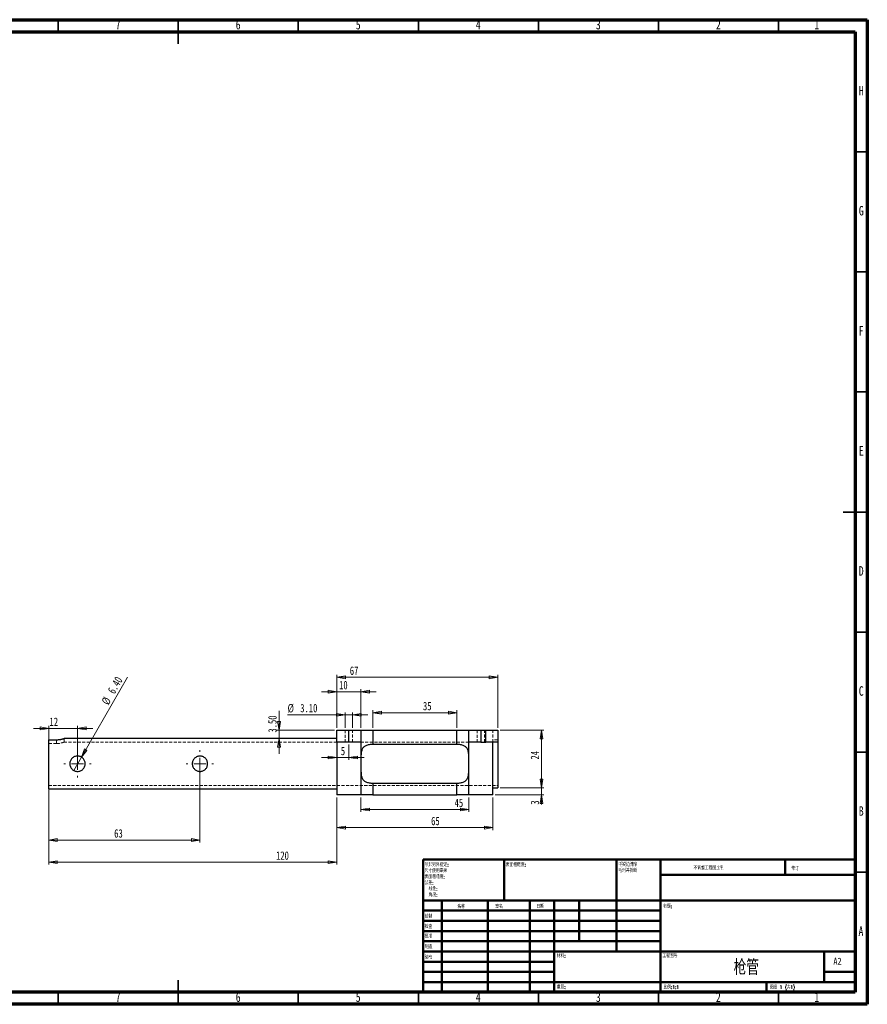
# Model space of a CAD drawing. Header units: millimetres. Extents: x 15 to 589, y 5 to 415.
# Tile 2 of 2: x 236 to 589, y 5 to 415. Entities that reach past the tile are written whole.
import ezdxf

# ---------------------------------------------------------------- set-up
doc = ezdxf.new("R2010")
doc.units = ezdxf.units.MM
doc.linetypes.add('HIDDEN', pattern=[1.905, 1.27, -0.635])
doc.styles.add('SLDTEXTSTYLE0', font='TXT', dxfattribs={"width": 0.75})
doc.styles.add('SLDTEXTSTYLE1', font='TXT', dxfattribs={"width": 0.75, "bigfont": 'bigfont'})
doc.styles.add('SLDTEXTSTYLE2', font='TXT', dxfattribs={"width": 0.694444, "bigfont": 'bigfont'})
doc.dimstyles.new('SLDDIMSTYLE0', dxfattribs={"dimtxt": 3.5, "dimasz": 3.556, "dimexe": 0, "dimexo": 0.0625, "dimgap": 0.875, "dimtad": 1, "dimrnd": 1e-09, "dimzin": 12, "dimdsep": 46, "dimtxsty": 'SLDTEXTSTYLE0', "dimblk1": 'CLOSED', "dimblk2": 'CLOSED', "dimsah": 1, "dimcen": 0.09, "dimadec": 0, "dimazin": 3, "dimtfac": 1, "dimtofl": 0, "dimtmove": 0, "dimatfit": 3, "dimldrblk": 'CLOSED', "dimfxl": 1, "dimfrac": 2, "dimtolj": 1, "dimtzin": 12, "dimarcsym": 0})
doc.dimstyles.new('SLDDIMSTYLE1', dxfattribs={"dimtxt": 3.5, "dimasz": 3.556, "dimexe": 0, "dimexo": 0.0625, "dimgap": 0.875, "dimtad": 1, "dimrnd": 1e-09, "dimzin": 12, "dimdsep": 46, "dimtxsty": 'SLDTEXTSTYLE0', "dimblk1": 'CLOSED', "dimblk2": 'CLOSED', "dimsah": 1, "dimcen": 0.09, "dimadec": 0, "dimazin": 3, "dimtfac": 1, "dimtmove": 0, "dimatfit": 0, "dimldrblk": 'CLOSED', "dimfxl": 1, "dimfrac": 2, "dimtolj": 1, "dimtzin": 12, "dimarcsym": 0})
doc.dimstyles.new('SLDDIMSTYLE3', dxfattribs={"dimtxt": 3.5, "dimasz": 3.556, "dimexe": 0, "dimexo": 0.0625, "dimgap": 0.875, "dimtad": 1, "dimrnd": 1e-09, "dimzin": 4, "dimdsep": 46, "dimtxsty": 'SLDTEXTSTYLE0', "dimblk1": 'CLOSED', "dimblk2": 'CLOSED', "dimsah": 1, "dimcen": 0.09, "dimadec": 0, "dimazin": 1, "dimtfac": 1, "dimtmove": 0, "dimatfit": 0, "dimldrblk": 'CLOSED', "dimfxl": 1, "dimfrac": 2, "dimtolj": 1, "dimtzin": 12, "dimarcsym": 0})
doc.dimstyles.new('SLDDIMSTYLE9', dxfattribs={"dimtxt": 3.5, "dimasz": 3.556, "dimexe": 0, "dimexo": 0.0625, "dimgap": 0.875, "dimtad": 1, "dimrnd": 1e-09, "dimzin": 4, "dimdsep": 46, "dimtxsty": 'SLDTEXTSTYLE0', "dimblk1": 'NONE', "dimblk2": 'CLOSED', "dimsah": 1, "dimcen": 0, "dimadec": 0, "dimazin": 1, "dimtfac": 1, "dimtmove": 0, "dimatfit": 3, "dimldrblk": 'NONE', "dimfxl": 1, "dimfrac": 2, "dimtolj": 1, "dimtzin": 12, "dimarcsym": 0})

# ---------------------------------------------------------------- blocks, each defined once
blk = doc.blocks.new('SW_NOTE_0')
at = {"color": 0, "linetype": 'Continuous', "lineweight": 0, "char_height": 1.5, "attachment_point": 1, "style": 'SLDTEXTSTYLE1'}
for s, insert in [('\\M+18F9C\\M+194F1另\\M+18A4F\\M+18E77\\M+192E8:', (0, 1.93)), ('\\M+18EDA\\M+190A1\\M+18E67\\M+19770\\M+19F7C\\M+195C4', (0, -0.57)), ('\\M+1955C\\M+196CA\\M+19165糙\\M+19378:', (0, -3.07)), ('\\M+18CF6\\M+18DB7:', (0, -5.57)), ('线\\M+190AB:', (1.69, -8.07)), ('\\M+18A70\\M+19378:', (1.69, -10.57))]:
    blk.add_mtext(s, dxfattribs=dict(at, insert=insert))
blk = doc.blocks.new('SW_NOTE_1')
at = {"color": 0, "linetype": 'Continuous', "lineweight": 0, "char_height": 1.5, "attachment_point": 1, "style": 'SLDTEXTSTYLE1'}
for s, insert in [('\\M+18FAB锐边\\M+190B4\\M+18F9C', (0, 1.93)), ('\\M+196D1\\M+18E68\\M+19BF3\\M+190DC\\M+19266', (0, -0.57))]:
    blk.add_mtext(s, dxfattribs=dict(at, insert=insert))
blk = doc.blocks.new('_Closed')
at = {"color": 0, "linetype": 'ByBlock', "lineweight": -2}
for p, q in [((-1, 0.166667), (0, 0)), ((-1, 0.166667), (-1, -0.166667)), ((0, 0), (-1, -0.166667)), ((0, 0), (-1, 0))]:
    blk.add_line(p, q, dxfattribs=at)
blk = doc.blocks.new('_D_25')
at = {"color": 7, "linetype": 'Continuous', "lineweight": 18}
for q in [(280.88, 141.26), (258.45, 102.41)]:
    blk.add_line((261.65, 107.95), q, dxfattribs=at)
at = {"color": 7, "linetype": 'Continuous', "lineweight": 18, "xscale": 3.556, "yscale": 3.556, "rotation": 240}
blk.add_blockref('_Closed', (261.65, 107.95, 0.1), dxfattribs=at)
at = {"color": 7, "linetype": 'Continuous', "lineweight": 18, "char_height": 3.5, "attachment_point": 1, "rotation": 60, "style": 'SLDTEXTSTYLE0'}
for s, insert in [('6.40', (272.41, 135.7)), ('%%c', (269.82, 131.1))]:
    blk.add_mtext(s, dxfattribs=dict(at, insert=insert))
blk = doc.blocks.new('_None')
blk = doc.blocks.new('_D_26')
at = {"color": 7, "linetype": 'Continuous', "lineweight": 18}
for p, q in [((248.05, 119.9), (241.7, 119.9)), ((248.05, 115.18), (248.05, 120.9)), ((260.05, 119.9), (248.05, 119.9)), ((260.05, 106.18), (260.05, 120.9)), ((260.05, 119.9), (266.4, 119.9))]:
    blk.add_line(p, q, dxfattribs=at)
at = {"color": 7, "linetype": 'Continuous', "lineweight": 18, "xscale": 3.556, "yscale": 3.556}
blk.add_blockref('_Closed', (248.05, 119.9, 0.1), dxfattribs=at)
at = {"color": 7, "linetype": 'Continuous', "lineweight": 18, "xscale": 3.556, "yscale": 3.556, "rotation": 180}
blk.add_blockref('_Closed', (260.05, 119.9, 0.1), dxfattribs=at)
at = {"color": 7, "linetype": 'Continuous', "lineweight": 18, "insert": (248.37, 124.41), "char_height": 3.5, "attachment_point": 1, "style": 'SLDTEXTSTYLE0'}
blk.add_mtext('12', dxfattribs=at)
blk = doc.blocks.new('_D_27')
at = {"color": 7, "linetype": 'Continuous', "lineweight": 18}
for p, q in [((311.05, 104.18), (311.05, 72.4)), ((248.05, 95.18), (248.05, 72.4)), ((311.05, 73.4), (248.05, 73.4))]:
    blk.add_line(p, q, dxfattribs=at)
at = {"color": 7, "linetype": 'Continuous', "lineweight": 18, "xscale": 3.556, "yscale": 3.556, "rotation": 180}
blk.add_blockref('_Closed', (248.05, 73.4, 0.1), dxfattribs=at)
at = {"color": 7, "linetype": 'Continuous', "lineweight": 18, "xscale": 3.556, "yscale": 3.556}
blk.add_blockref('_Closed', (311.05, 73.4, 0.1), dxfattribs=at)
at = {"color": 7, "linetype": 'Continuous', "lineweight": 18, "insert": (275.32, 77.91), "char_height": 3.5, "attachment_point": 1, "style": 'SLDTEXTSTYLE0'}
blk.add_mtext('63', dxfattribs=at)
blk = doc.blocks.new('_D_28')
at = {"color": 7, "linetype": 'Continuous', "lineweight": 18}
for p, q in [((248.05, 95.18), (248.05, 63.18)), ((368.05, 91.18), (368.05, 63.18)), ((248.05, 64.18), (368.05, 64.18))]:
    blk.add_line(p, q, dxfattribs=at)
at = {"color": 7, "linetype": 'Continuous', "lineweight": 18, "xscale": 3.556, "yscale": 3.556, "rotation": 180}
blk.add_blockref('_Closed', (248.05, 64.18), dxfattribs=at)
at = {"color": 7, "linetype": 'Continuous', "lineweight": 18, "xscale": 3.556, "yscale": 3.556}
blk.add_blockref('_Closed', (368.05, 64.18), dxfattribs=at)
at = {"color": 7, "linetype": 'Continuous', "lineweight": 18, "insert": (342.73, 68.69), "char_height": 3.5, "attachment_point": 1, "style": 'SLDTEXTSTYLE0'}
blk.add_mtext('120', dxfattribs=at)
blk = doc.blocks.new('_D_29')
at = {"color": 7, "linetype": 'Continuous', "lineweight": 18}
for p, q in [((368.05, 91.18), (368.05, 77.58)), ((433.05, 91.18), (433.05, 77.58)), ((368.05, 78.58), (433.05, 78.58))]:
    blk.add_line(p, q, dxfattribs=at)
at = {"color": 7, "linetype": 'Continuous', "lineweight": 18, "xscale": 3.556, "yscale": 3.556, "rotation": 180}
blk.add_blockref('_Closed', (368.05, 78.58), dxfattribs=at)
at = {"color": 7, "linetype": 'Continuous', "lineweight": 18, "xscale": 3.556, "yscale": 3.556}
blk.add_blockref('_Closed', (433.05, 78.58), dxfattribs=at)
at = {"color": 7, "linetype": 'Continuous', "lineweight": 18, "insert": (407.32, 83.09), "char_height": 3.5, "attachment_point": 1, "style": 'SLDTEXTSTYLE0'}
blk.add_mtext('65', dxfattribs=at)
blk = doc.blocks.new('_D_30')
at = {"color": 7, "linetype": 'Continuous', "lineweight": 18}
for p, q in [((368.05, 120.18), (368.05, 142.18)), ((435.05, 141.18), (368.05, 141.18)), ((435.05, 120.18), (435.05, 142.18))]:
    blk.add_line(p, q, dxfattribs=at)
at = {"color": 7, "linetype": 'Continuous', "lineweight": 18, "xscale": 3.556, "yscale": 3.556, "rotation": 180}
blk.add_blockref('_Closed', (368.05, 141.18), dxfattribs=at)
at = {"color": 7, "linetype": 'Continuous', "lineweight": 18, "xscale": 3.556, "yscale": 3.556}
blk.add_blockref('_Closed', (435.05, 141.18), dxfattribs=at)
at = {"color": 7, "linetype": 'Continuous', "lineweight": 18, "insert": (373.45, 145.69), "char_height": 3.5, "attachment_point": 1, "style": 'SLDTEXTSTYLE0'}
blk.add_mtext('67', dxfattribs=at)
blk = doc.blocks.new('_D_31')
at = {"color": 7, "linetype": 'Continuous', "lineweight": 18}
for p, q in [((368.05, 120.18), (368.05, 136.18)), ((378.05, 120.18), (378.05, 136.18)), ((368.05, 135.18), (361.7, 135.18)), ((378.05, 135.18), (368.05, 135.18)), ((378.05, 135.18), (384.4, 135.18))]:
    blk.add_line(p, q, dxfattribs=at)
at = {"color": 7, "linetype": 'Continuous', "lineweight": 18, "xscale": 3.556, "yscale": 3.556}
blk.add_blockref('_Closed', (368.05, 135.18), dxfattribs=at)
at = {"color": 7, "linetype": 'Continuous', "lineweight": 18, "xscale": 3.556, "yscale": 3.556, "rotation": 180}
blk.add_blockref('_Closed', (378.05, 135.18), dxfattribs=at)
at = {"color": 7, "linetype": 'Continuous', "lineweight": 18, "insert": (368.99, 139.69), "char_height": 3.5, "attachment_point": 1, "style": 'SLDTEXTSTYLE0'}
blk.add_mtext('10', dxfattribs=at)
blk = doc.blocks.new('_D_32')
at = {"color": 7, "linetype": 'Continuous', "lineweight": 18}
for p, q in [((371.5, 125.55), (347.53, 125.55)), ((371.5, 120.18), (371.5, 126.55)), ((371.5, 125.55), (374.6, 125.55)), ((374.6, 120.18), (374.6, 126.55)), ((374.6, 125.55), (380.95, 125.55))]:
    blk.add_line(p, q, dxfattribs=at)
at = {"color": 7, "linetype": 'Continuous', "lineweight": 18, "xscale": 3.556, "yscale": 3.556}
blk.add_blockref('_Closed', (371.5, 125.55), dxfattribs=at)
at = {"color": 7, "linetype": 'Continuous', "lineweight": 18, "xscale": 3.556, "yscale": 3.556, "rotation": 180}
blk.add_blockref('_Closed', (374.6, 125.55), dxfattribs=at)
at = {"color": 7, "linetype": 'Continuous', "lineweight": 18, "char_height": 3.5, "attachment_point": 1, "style": 'SLDTEXTSTYLE0'}
for s, insert in [('%%c', (347.53, 130.06)), ('3.10', (352.81, 130.12))]:
    blk.add_mtext(s, dxfattribs=dict(at, insert=insert))
blk = doc.blocks.new('_D_33')
at = {"color": 7, "linetype": 'Continuous', "lineweight": 18}
for p, q in [((373.05, 113.18), (373.05, 106.75)), ((368.05, 107.75), (361.7, 107.75)), ((373.05, 107.75), (368.05, 107.75)), ((373.05, 107.75), (379.4, 107.75))]:
    blk.add_line(p, q, dxfattribs=at)
at = {"color": 7, "linetype": 'Continuous', "lineweight": 18, "xscale": 3.556, "yscale": 3.556}
blk.add_blockref('_Closed', (368.05, 107.75), dxfattribs=at)
at = {"color": 7, "linetype": 'Continuous', "lineweight": 18, "xscale": 3.556, "yscale": 3.556, "rotation": 180}
blk.add_blockref('_Closed', (373.05, 107.75), dxfattribs=at)
at = {"color": 7, "linetype": 'Continuous', "lineweight": 18, "insert": (369.71, 112.26), "char_height": 3.5, "attachment_point": 1, "style": 'SLDTEXTSTYLE0'}
blk.add_mtext('5', dxfattribs=at)
blk = doc.blocks.new('_D_34')
at = {"color": 7, "linetype": 'Continuous', "lineweight": 18}
for p, q in [((343.99, 119.18), (343.99, 127.2)), ((367.05, 119.18), (342.99, 119.18)), ((343.99, 119.18), (343.99, 115.68)), ((343.99, 115.68), (343.99, 109.33))]:
    blk.add_line(p, q, dxfattribs=at)
at = {"color": 7, "linetype": 'Continuous', "lineweight": 18, "xscale": 3.556, "yscale": 3.556}
for p, rotation in [((343.99, 119.18), 270), ((343.99, 115.68), 90)]:
    blk.add_blockref('_Closed', p, dxfattribs=dict(at, rotation=rotation))
at = {"color": 7, "linetype": 'Continuous', "lineweight": 18, "insert": (339.48, 118.15), "char_height": 3.5, "attachment_point": 1, "rotation": 90, "style": 'SLDTEXTSTYLE0'}
blk.add_mtext('3.50', dxfattribs=at)
blk = doc.blocks.new('_D_35')
at = {"color": 7, "linetype": 'Continuous', "lineweight": 18}
for p, q in [((453.3, 95.18), (453.3, 101.53)), ((436.05, 95.18), (454.3, 95.18)), ((453.3, 92.18), (453.3, 95.18)), ((434.05, 92.18), (454.3, 92.18)), ((453.3, 92.18), (453.3, 88.14))]:
    blk.add_line(p, q, dxfattribs=at)
at = {"color": 7, "linetype": 'Continuous', "lineweight": 18, "xscale": 3.556, "yscale": 3.556}
for p, rotation in [((453.3, 95.18), 270), ((453.3, 92.18), 90)]:
    blk.add_blockref('_Closed', p, dxfattribs=dict(at, rotation=rotation))
at = {"color": 7, "linetype": 'Continuous', "lineweight": 18, "insert": (448.79, 88.14), "char_height": 3.5, "attachment_point": 1, "rotation": 90, "style": 'SLDTEXTSTYLE0'}
blk.add_mtext('3', dxfattribs=at)
blk = doc.blocks.new('_D_36')
at = {"color": 7, "linetype": 'Continuous', "lineweight": 18}
for p, q in [((436.05, 119.18), (454.3, 119.18)), ((453.3, 119.18), (453.3, 95.18)), ((436.05, 95.18), (454.3, 95.18))]:
    blk.add_line(p, q, dxfattribs=at)
at = {"color": 7, "linetype": 'Continuous', "lineweight": 18, "xscale": 3.556, "yscale": 3.556}
for p, rotation in [((453.3, 119.18), 90), ((453.3, 95.18), 270)]:
    blk.add_blockref('_Closed', p, dxfattribs=dict(at, rotation=rotation))
at = {"color": 7, "linetype": 'Continuous', "lineweight": 18, "insert": (448.79, 106.93), "char_height": 3.5, "attachment_point": 1, "rotation": 90, "style": 'SLDTEXTSTYLE0'}
blk.add_mtext('24', dxfattribs=at)
blk = doc.blocks.new('_D_37')
at = {"color": 7, "linetype": 'Continuous', "lineweight": 18}
for p, q in [((378.05, 91.18), (378.05, 85.13)), ((423.05, 91.18), (423.05, 85.13)), ((378.05, 86.13), (423.05, 86.13))]:
    blk.add_line(p, q, dxfattribs=at)
at = {"color": 7, "linetype": 'Continuous', "lineweight": 18, "xscale": 3.556, "yscale": 3.556, "rotation": 180}
blk.add_blockref('_Closed', (378.05, 86.13), dxfattribs=at)
at = {"color": 7, "linetype": 'Continuous', "lineweight": 18, "xscale": 3.556, "yscale": 3.556}
blk.add_blockref('_Closed', (423.05, 86.13), dxfattribs=at)
at = {"color": 7, "linetype": 'Continuous', "lineweight": 18, "insert": (417.1, 90.65), "char_height": 3.5, "attachment_point": 1, "style": 'SLDTEXTSTYLE0'}
blk.add_mtext('45', dxfattribs=at)
blk = doc.blocks.new('_D_38')
at = {"color": 7, "linetype": 'Continuous', "lineweight": 18}
for p, q in [((383.05, 120.18), (383.05, 127.45)), ((418.05, 120.18), (418.05, 127.45)), ((383.05, 126.45), (418.05, 126.45))]:
    blk.add_line(p, q, dxfattribs=at)
at = {"color": 7, "linetype": 'Continuous', "lineweight": 18, "xscale": 3.556, "yscale": 3.556, "rotation": 180}
blk.add_blockref('_Closed', (383.05, 126.45), dxfattribs=at)
at = {"color": 7, "linetype": 'Continuous', "lineweight": 18, "xscale": 3.556, "yscale": 3.556}
blk.add_blockref('_Closed', (418.05, 126.45), dxfattribs=at)
at = {"color": 7, "linetype": 'Continuous', "lineweight": 18, "insert": (403.93, 130.96), "char_height": 3.5, "attachment_point": 1, "style": 'SLDTEXTSTYLE0'}
blk.add_mtext('35', dxfattribs=at)
blk = doc.blocks.new('SW_CENTERMARKSYMBOL_4')
at = {"color": 0, "linetype": 'Continuous', "lineweight": 0}
for p, q in [((0, 5), (0, 5.7)), ((-5, 0), (-5.7, 0)), ((0, 0), (-2.5, 0)), ((0, 0), (0, 2.5)), ((0, 0), (0, -2.5)), ((0, 0), (2.5, 0)), ((5, 0), (5.7, 0)), ((0, -5), (0, -5.7))]:
    blk.add_line(p, q, dxfattribs=at)
blk = doc.blocks.new('SW_CENTERMARKSYMBOL_5')
at = {"color": 0, "linetype": 'Continuous', "lineweight": 0}
for p, q in [((0, 5), (0, 5.7)), ((-5, 0), (-5.7, 0)), ((0, 0), (-2.5, 0)), ((0, 0), (0, 2.5)), ((0, 0), (0, -2.5)), ((0, 0), (2.5, 0)), ((5, 0), (5.7, 0)), ((0, -5), (0, -5.7))]:
    blk.add_line(p, q, dxfattribs=at)

msp = doc.modelspace()

# ---------------------------------------------------------------- linework, layer by layer
at = {"color": 7, "linetype": 'Continuous', "lineweight": 70}
for p, q in [((15, 415), (589, 415)), ((589, 415), (589, 5)), ((20, 410), (584, 410)), ((584, 410), (584, 10)), ((584, 10), (20, 10)), ((589, 5), (15, 5))]:
    msp.add_line(p, q, dxfattribs=at)
at = {"color": 7, "linetype": 'Continuous', "lineweight": 35}
for p, q in [((252, 410), (252, 415)), ((302, 415), (302, 405)), ((302, 410), (302, 415)), ((352, 410), (352, 415)), ((402, 410), (402, 415)), ((452, 410), (452, 415)), ((502, 410), (502, 415)), ((552, 410), (552, 415)), ((584, 360), (589, 360)), ((584, 310), (589, 310)), ((584, 260), (589, 260)), ((589, 210), (579, 210)), ((584, 210), (589, 210)), ((584, 160), (589, 160)), ((584, 110), (589, 110)), ((584, 60), (589, 60)), ((302, 5), (302, 15)), ((252, 10), (252, 5)), ((302, 10), (302, 5)), ((352, 10), (352, 5)), ((402, 10), (402, 5)), ((452, 10), (452, 5)), ((502, 10), (502, 5)), ((552, 10), (552, 5))]:
    msp.add_line(p, q, dxfattribs=at)
at = {"color": 7, "linetype": 'Continuous', "lineweight": 25}
for p, q in [((368.05, 114.177), (368.05, 119.177)), ((368.05, 119.177), (373.05, 119.177)), ((373.05, 114.177), (373.05, 119.177)), ((373.05, 119.177), (378.05, 119.177)), ((378.05, 119.177), (378.05, 114.177)), ((378.05, 119.177), (383.05, 119.177)), ((383.05, 119.177), (383.05, 113.24)), ((383.05, 119.177), (418.05, 119.177)), ((418.05, 113.24), (418.05, 119.177)), ((418.05, 119.177), (423.05, 119.177)), ((423.05, 114.177), (423.05, 119.177)), ((423.05, 119.177), (428.05, 119.177)), ((428.05, 119.177), (428.05, 114.177)), ((428.05, 119.177), (430.05, 119.177)), ((430.05, 114.177), (430.05, 119.177)), ((430.05, 119.177), (435.05, 119.177)), ((435.05, 119.177), (435.05, 114.177)), ((248.05, 94.677), (248.05, 115.178)), ((248.05, 115.178), (251.25, 115.178)), ((368.05, 115.677), (254.447, 115.677)), ((373.05, 114.177), (368.05, 114.177)), ((368.05, 114.177), (368.05, 92.177)), ((378.05, 114.177), (373.05, 114.177)), ((378.05, 114.177), (378.05, 92.177)), ((418.05, 113.24), (383.05, 113.24)), ((428.05, 114.177), (423.05, 114.177)), ((423.05, 92.177), (423.05, 114.177)), ((428.05, 114.177), (430.05, 114.177)), ((435.05, 114.177), (430.05, 114.177)), ((433.05, 92.177), (433.05, 114.177)), ((435.05, 114.177), (435.05, 95.177)), ((248.05, 94.677), (368.05, 94.677)), ((383.05, 97.115), (418.05, 97.115)), ((383.05, 97.115), (383.05, 92.177)), ((418.05, 92.177), (418.05, 97.115)), ((433.05, 95.177), (435.05, 95.177)), ((378.05, 92.177), (368.05, 92.177)), ((383.05, 92.177), (378.05, 92.177)), ((383.05, 92.177), (418.05, 92.177)), ((423.05, 92.177), (418.05, 92.177)), ((433.05, 92.177), (423.05, 92.177))]:
    msp.add_line(p, q, dxfattribs=at)
at = {"color": 7, "linetype": 'HIDDEN', "lineweight": 18}
for p, q in [((371.5, 119.177), (371.5, 114.177)), ((373.05, 119.177), (373.05, 114.177)), ((374.6, 114.177), (374.6, 119.177)), ((383.05, 113.24), (383.05, 119.177)), ((418.05, 119.177), (418.05, 113.24)), ((426.5, 119.177), (426.5, 114.177)), ((428.05, 114.177), (428.05, 119.177)), ((429.6, 114.177), (429.6, 119.177)), ((430.05, 119.177), (430.05, 114.177)), ((433.05, 114.177), (433.05, 119.177)), ((251.25, 115.178), (251.25, 113.589)), ((254.45, 114.176), (254.45, 115.677)), ((435.05, 115.177), (433.05, 115.177)), ((251.25, 113.589), (248.05, 113.589)), ((368.05, 114.177), (254.446, 114.177)), ((423.05, 114.177), (378.05, 114.177)), ((248.05, 96.177), (435.05, 96.177)), ((383.05, 92.177), (383.05, 97.115)), ((418.05, 97.115), (418.05, 92.177))]:
    msp.add_line(p, q, dxfattribs=at)
at = {"color": 7, "linetype": 'Continuous', "lineweight": 50}
for p, q in [((404, 65.25), (584, 65.25)), ((404, 65.25), (404, 10)), ((437.8, 48.25), (437.8, 65.25)), ((484.6, 65.25), (484.6, 27)), ((502.8, 65.25), (502.8, 10)), ((554.8, 58.875), (554.8, 65.25)), ((584, 58.875), (502.8, 58.875)), ((584, 48.25), (404, 48.25)), ((411.8, 48.25), (411.8, 10)), ((430.991, 48.25), (430.991, 10)), ((448.399, 48.25), (448.399, 10)), ((458.6, 10), (458.6, 48.25)), ((469, 31.25), (469, 48.25)), ((502.8, 44), (404, 44)), ((502.8, 39.75), (404, 39.75)), ((502.8, 35.5), (404, 35.5)), ((502.8, 31.25), (404, 31.25)), ((458.6, 27), (404, 27)), ((458.6, 27), (584, 27)), ((571, 14.25), (571, 27)), ((458.6, 22.75), (404, 22.75)), ((458.6, 18.5), (404, 18.5)), ((584, 18.5), (571, 18.5)), ((404, 14.25), (584, 14.25)), ((547, 10), (547, 14.25))]:
    msp.add_line(p, q, dxfattribs=at)
at = {"color": 7, "linetype": 'Continuous', "lineweight": 25}
for points, knots in [([(251.25, 115.178), (251.318, 115.178), (251.525, 115.18), (251.873, 115.195), (252.313, 115.231), (252.684, 115.278), (252.983, 115.326), (253.197, 115.365), (253.4, 115.406), (253.59, 115.447), (253.765, 115.489), (253.923, 115.529), (254.063, 115.566), (254.183, 115.599), (254.283, 115.628), (254.369, 115.653), (254.427, 115.67), (254.454, 115.679), (254.448, 115.677), (254.447, 115.677)], [0, 0, 0, 0, 0.0403096, 0.1226834, 0.2078805, 0.3107823, 0.3627997, 0.4154306, 0.468091, 0.5211034, 0.5749865, 0.6292491, 0.682958, 0.7370553, 0.79206, 0.8476547, 0.9176801, 0.9882897, 1, 1, 1, 1]), ([(383.05, 113.24), (382.784, 113.24), (382.522, 113.229), (382.006, 113.188), (381.75, 113.156), (381.253, 113.07), (381.015, 113.015), (380.563, 112.881), (380.346, 112.801), (379.944, 112.613), (379.76, 112.506), (379.423, 112.265), (379.269, 112.129), (378.997, 111.832), (378.879, 111.672), (378.673, 111.328), (378.584, 111.142), (378.36, 110.56), (378.264, 110.139), (378.166, 109.462), (378.141, 109.227), (378.103, 108.752), (378.09, 108.511), (378.06, 107.776), (378.054, 107.272), (378.049, 106.232), (378.05, 105.706), (378.05, 105.177)], [0, 0, 0, 0, 0.0625, 0.0625, 0.125, 0.125, 0.1875, 0.1875, 0.25, 0.25, 0.3125, 0.3125, 0.375, 0.375, 0.4375, 0.4375, 0.5, 0.5, 0.625, 0.625, 0.6875, 0.6875, 0.75, 0.75, 0.875, 0.875, 1, 1, 1, 1]), ([(423.05, 105.177), (423.05, 105.707), (423.051, 106.229), (423.046, 107.262), (423.04, 107.777), (423, 108.76), (422.967, 109.231), (422.87, 109.904), (422.83, 110.123), (422.727, 110.549), (422.666, 110.753), (422.517, 111.14), (422.43, 111.323), (422.223, 111.669), (422.103, 111.832), (421.833, 112.127), (421.682, 112.261), (421.347, 112.502), (421.161, 112.61), (420.758, 112.799), (420.544, 112.879), (420.092, 113.013), (419.852, 113.069), (419.354, 113.156), (419.1, 113.187), (418.582, 113.229), (418.317, 113.24), (418.05, 113.24)], [0, 0, 0, 0, 0.125, 0.125, 0.25, 0.25, 0.375, 0.375, 0.4375, 0.4375, 0.5, 0.5, 0.5625, 0.5625, 0.625, 0.625, 0.6875, 0.6875, 0.75, 0.75, 0.8125, 0.8125, 0.875, 0.875, 0.9375, 0.9375, 1, 1, 1, 1]), ([(263.25, 105.177), (263.25, 104.965), (263.229, 104.756), (263.147, 104.345), (263.085, 104.141), (262.924, 103.754), (262.825, 103.571), (262.593, 103.224), (262.459, 103.061), (262.019, 102.621), (261.664, 102.383), (261.087, 102.143), (260.884, 102.081), (260.471, 101.998), (260.262, 101.978), (259.842, 101.977), (259.629, 101.998), (259.217, 102.081), (259.017, 102.141), (258.628, 102.303), (258.443, 102.402), (258.098, 102.634), (257.935, 102.767), (257.64, 103.062), (257.508, 103.222), (257.276, 103.568), (257.176, 103.756), (257.015, 104.141), (256.954, 104.341), (256.871, 104.754), (256.85, 104.966), (256.85, 105.386), (256.87, 105.596), (256.953, 106.012), (257.015, 106.212), (257.175, 106.598), (257.275, 106.785), (257.507, 107.131), (257.639, 107.292), (257.934, 107.587), (258.097, 107.721), (258.441, 107.952), (258.625, 108.051), (259.015, 108.213), (259.215, 108.274), (259.625, 108.356), (259.838, 108.377), (260.26, 108.377), (260.469, 108.357), (260.881, 108.275), (261.085, 108.212), (261.664, 107.972), (262.018, 107.734), (262.458, 107.295), (262.593, 107.131), (262.825, 106.785), (262.923, 106.601), (263.084, 106.215), (263.147, 106.011), (263.229, 105.599), (263.25, 105.39), (263.25, 105.177)], [0, 0, 0, 0, 0.03125, 0.03125, 0.0625, 0.0625, 0.09375, 0.09375, 0.125, 0.125, 0.1875, 0.1875, 0.21875, 0.21875, 0.25, 0.25, 0.28125, 0.28125, 0.3125, 0.3125, 0.34375, 0.34375, 0.375, 0.375, 0.40625, 0.40625, 0.4375, 0.4375, 0.46875, 0.46875, 0.5, 0.5, 0.53125, 0.53125, 0.5625, 0.5625, 0.59375, 0.59375, 0.625, 0.625, 0.65625, 0.65625, 0.6875, 0.6875, 0.71875, 0.71875, 0.75, 0.75, 0.78125, 0.78125, 0.8125, 0.8125, 0.875, 0.875, 0.90625, 0.90625, 0.9375, 0.9375, 0.96875, 0.96875, 1, 1, 1, 1]), ([(314.25, 105.177), (314.25, 104.965), (314.229, 104.756), (314.147, 104.345), (314.085, 104.141), (313.924, 103.754), (313.825, 103.571), (313.593, 103.224), (313.459, 103.061), (313.019, 102.621), (312.664, 102.383), (312.087, 102.143), (311.884, 102.081), (311.471, 101.998), (311.262, 101.978), (310.842, 101.977), (310.629, 101.998), (310.217, 102.081), (310.017, 102.141), (309.628, 102.303), (309.443, 102.402), (309.098, 102.634), (308.935, 102.767), (308.64, 103.062), (308.508, 103.222), (308.276, 103.568), (308.176, 103.756), (308.015, 104.141), (307.954, 104.341), (307.871, 104.754), (307.85, 104.966), (307.85, 105.386), (307.87, 105.596), (307.953, 106.012), (308.015, 106.212), (308.175, 106.598), (308.275, 106.785), (308.507, 107.131), (308.639, 107.292), (308.934, 107.587), (309.097, 107.721), (309.441, 107.952), (309.625, 108.051), (310.015, 108.213), (310.215, 108.274), (310.625, 108.356), (310.838, 108.377), (311.26, 108.377), (311.469, 108.357), (311.881, 108.275), (312.085, 108.212), (312.664, 107.972), (313.018, 107.734), (313.458, 107.295), (313.593, 107.131), (313.825, 106.785), (313.923, 106.601), (314.084, 106.215), (314.147, 106.011), (314.229, 105.599), (314.25, 105.39), (314.25, 105.177)], [0, 0, 0, 0, 0.03125, 0.03125, 0.0625, 0.0625, 0.09375, 0.09375, 0.125, 0.125, 0.1875, 0.1875, 0.21875, 0.21875, 0.25, 0.25, 0.28125, 0.28125, 0.3125, 0.3125, 0.34375, 0.34375, 0.375, 0.375, 0.40625, 0.40625, 0.4375, 0.4375, 0.46875, 0.46875, 0.5, 0.5, 0.53125, 0.53125, 0.5625, 0.5625, 0.59375, 0.59375, 0.625, 0.625, 0.65625, 0.65625, 0.6875, 0.6875, 0.71875, 0.71875, 0.75, 0.75, 0.78125, 0.78125, 0.8125, 0.8125, 0.875, 0.875, 0.90625, 0.90625, 0.9375, 0.9375, 0.96875, 0.96875, 1, 1, 1, 1]), ([(378.05, 105.177), (378.05, 104.648), (378.049, 104.125), (378.054, 103.093), (378.06, 102.578), (378.1, 101.595), (378.133, 101.124), (378.23, 100.451), (378.27, 100.232), (378.373, 99.806), (378.434, 99.602), (378.583, 99.215), (378.67, 99.032), (378.877, 98.686), (378.997, 98.523), (379.267, 98.228), (379.418, 98.094), (379.753, 97.853), (379.939, 97.745), (380.342, 97.556), (380.556, 97.476), (381.008, 97.341), (381.248, 97.286), (381.746, 97.199), (382, 97.168), (382.518, 97.126), (382.783, 97.115), (383.05, 97.115)], [0, 0, 0, 0, 0.125, 0.125, 0.25, 0.25, 0.375, 0.375, 0.4375, 0.4375, 0.5, 0.5, 0.5625, 0.5625, 0.625, 0.625, 0.6875, 0.6875, 0.75, 0.75, 0.8125, 0.8125, 0.875, 0.875, 0.9375, 0.9375, 1, 1, 1, 1]), ([(418.05, 97.115), (418.316, 97.115), (418.578, 97.126), (419.094, 97.167), (419.35, 97.199), (419.847, 97.285), (420.085, 97.34), (420.537, 97.474), (420.754, 97.554), (421.156, 97.742), (421.34, 97.849), (421.677, 98.09), (421.831, 98.226), (422.103, 98.523), (422.221, 98.683), (422.427, 99.027), (422.516, 99.213), (422.74, 99.795), (422.836, 100.216), (422.934, 100.893), (422.959, 101.128), (422.997, 101.602), (423.01, 101.844), (423.04, 102.578), (423.046, 103.083), (423.051, 104.123), (423.05, 104.649), (423.05, 105.177)], [0, 0, 0, 0, 0.0625, 0.0625, 0.125, 0.125, 0.1875, 0.1875, 0.25, 0.25, 0.3125, 0.3125, 0.375, 0.375, 0.4375, 0.4375, 0.5, 0.5, 0.625, 0.625, 0.6875, 0.6875, 0.75, 0.75, 0.875, 0.875, 1, 1, 1, 1])]:
    msp.add_open_spline(points, degree=3, knots=knots, dxfattribs=at)
at = {"color": 7, "linetype": 'HIDDEN', "lineweight": 18}
msp.add_open_spline([(254.446, 114.176), (254.446, 114.176), (254.445, 114.175), (254.409, 114.163), (254.339, 114.138), (254.225, 114.1), (254.082, 114.053), (253.909, 113.999), (253.686, 113.934), (253.465, 113.875), (253.265, 113.826), (253.048, 113.778), (252.817, 113.733), (252.574, 113.692), (252.319, 113.656), (252.053, 113.626), (251.784, 113.605), (251.515, 113.592), (251.339, 113.59), (251.25, 113.589)], degree=3, knots=[0, 0, 0, 0, 0.0545401, 0.0928525, 0.1722513, 0.256154, 0.2950347, 0.3755742, 0.4606155, 0.513675, 0.5670892, 0.6213852, 0.6760691, 0.7299779, 0.7842885, 0.8395504, 0.8954355, 0.9475142, 1, 1, 1, 1], dxfattribs=at)

# ---------------------------------------------------------------- block references
at = {"color": 7, "linetype": 'Continuous', "lineweight": 0}
for name, p in [('SW_CENTERMARKSYMBOL_4', (260.05, 105.177)), ('SW_CENTERMARKSYMBOL_5', (311.05, 105.177)), ('SW_NOTE_0', (404.594, 61.987)), ('SW_NOTE_1', (485.309, 62.069))]:
    msp.add_blockref(name, p, dxfattribs=at)

# ---------------------------------------------------------------- texts
for s, insert, char_height, attachment_point, style in [('7', (276.96, 414.968), 3.969, 2, 'SLDTEXTSTYLE0'), ('6', (326.96, 414.968), 3.969, 2, 'SLDTEXTSTYLE0'), ('5', (376.96, 414.968), 3.969, 2, 'SLDTEXTSTYLE0'), ('4', (426.96, 414.968), 3.969, 2, 'SLDTEXTSTYLE0'), ('3', (476.96, 414.968), 3.969, 2, 'SLDTEXTSTYLE0'), ('2', (526.96, 414.968), 3.969, 2, 'SLDTEXTSTYLE0'), ('1', (567.96, 414.968), 3.969, 2, 'SLDTEXTSTYLE0'), ('H', (586.49, 387.468), 3.969, 2, 'SLDTEXTSTYLE0'), ('G', (586.487, 337.468), 3.969, 2, 'SLDTEXTSTYLE0'), ('F', (586.458, 287.468), 3.969, 2, 'SLDTEXTSTYLE0'), ('E', (586.508, 237.468), 3.969, 2, 'SLDTEXTSTYLE0'), ('D', (586.453, 187.468), 3.969, 2, 'SLDTEXTSTYLE0'), ('C', (586.459, 137.468), 3.969, 2, 'SLDTEXTSTYLE0'), ('B', (586.471, 87.468), 3.969, 2, 'SLDTEXTSTYLE0'), ('\\M+1955C\\M+196CA\\M+19165糙\\M+19378:', (438.371, 63.919), 1.5, 1, 'SLDTEXTSTYLE1'), ('\\M+19573调\\M+190AE\\M+18D48\\M+192F6图\\M+194E4\\M+197E1', (516.615, 62.533), 1.5, 1, 'SLDTEXTSTYLE1'), ('\\M+18F43订', (557.328, 62.335), 1.5, 1, 'SLDTEXTSTYLE1'), ('\\M+196BC\\M+18FCC', (418.322, 46.501), 1.5, 1, 'SLDTEXTSTYLE1'), ('签\\M+196BC', (434.034, 46.562), 1.5, 1, 'SLDTEXTSTYLE1'), ('\\M+193FA\\M+18AFA', (451.215, 46.576), 1.5, 1, 'SLDTEXTSTYLE1'), ('标题:', (503.956, 46.576), 1.5, 1, 'SLDTEXTSTYLE1'), ('绘\\M+190A7', (404.685, 42.43), 1.5, 1, 'SLDTEXTSTYLE1'), ('检查', (404.624, 38.154), 1.5, 1, 'SLDTEXTSTYLE1'), ('A', (586.34, 37.468), 3.969, 2, 'SLDTEXTSTYLE0'), ('\\M+194E1\\M+18F79', (404.622, 34.177), 1.5, 1, 'SLDTEXTSTYLE1'), ('\\M+190A7\\M+191A2', (404.682, 29.734), 1.5, 1, 'SLDTEXTSTYLE1'), ('验检', (404.677, 25.35), 1.5, 1, 'SLDTEXTSTYLE1'), ('\\M+18DDE\\M+197BF:', (459.646, 25.986), 1.5, 1, 'SLDTEXTSTYLE1'), ('\\M+18D48\\M+192F6图\\M+18D86', (503.629, 25.986), 1.5, 1, 'SLDTEXTSTYLE1'), ('枪\\M+18AC7', (538.596, 23.607), 6.35, 2, 'SLDTEXTSTYLE1'), ('A2', (574.871, 24.406), 2.9104, 1, 'SLDTEXTSTYLE0'), ('\\M+18F64\\M+197CA:', (459.618, 12.949), 1.4986, 1, 'SLDTEXTSTYLE1'), ('\\M+194E4\\M+197E1:1:1', (504.074, 12.9), 1.5, 1, 'SLDTEXTSTYLE1'), ('图纸 1 (\\M+18BA41)', (548.478, 12.9), 1.5, 1, 'SLDTEXTSTYLE2'), ('7', (276.96, 9.968), 3.969, 2, 'SLDTEXTSTYLE0'), ('6', (326.96, 9.968), 3.969, 2, 'SLDTEXTSTYLE0'), ('5', (376.96, 9.968), 3.969, 2, 'SLDTEXTSTYLE0'), ('4', (426.96, 9.968), 3.969, 2, 'SLDTEXTSTYLE0'), ('3', (476.96, 9.968), 3.969, 2, 'SLDTEXTSTYLE0'), ('2', (526.96, 9.968), 3.969, 2, 'SLDTEXTSTYLE0'), ('1', (567.96, 9.968), 3.969, 2, 'SLDTEXTSTYLE0')]:
    msp.add_mtext(s, dxfattribs=dict(at, insert=insert, char_height=char_height, attachment_point=attachment_point, style=style))

# ---------------------------------------------------------------- dimensions: what is measured, and where the dimension line sits
at = {"color": 7, "linetype": 'Continuous', "lineweight": 18}
dim = msp.add_diameter_dim_2p(p1=(258.45, 102.406), p2=(261.65, 107.949), dimstyle='SLDDIMSTYLE9', dxfattribs=at)
dim.commit()
dim.dimension.update_dxf_attribs({"geometry": '_D_25', "text_midpoint": (277.357, 135.154), "dimtype": 163})
for base, p1, p2, dimstyle, picture, middle in [((368.05, 141.177), (435.05, 119.177), (368.05, 119.177), 'SLDDIMSTYLE0', '_D_30', (376.034, 141.177)), ((368.05, 135.177), (378.05, 119.177), (368.05, 119.177), 'SLDDIMSTYLE1', '_D_31', (371.58, 135.177)), ((418.05, 126.449), (383.05, 119.177), (418.05, 119.177), 'SLDDIMSTYLE0', '_D_38', (406.512, 126.449)), ((248.05, 122.675), (260.05, 105.177), (248.05, 114.177), 'SLDDIMSTYLE1', '_D_26', (250.952, 122.675)), ((368.05, 107.745), (373.05, 114.177), (368.05, 119.177), 'SLDDIMSTYLE1', '_D_33', (371.006, 107.745)), ((248.05, 76.177), (311.05, 105.177), (248.05, 96.177), 'SLDDIMSTYLE0', '_D_27', (277.904, 76.177)), ((368.05, 64.177), (248.05, 96.177), (368.05, 92.177), 'SLDDIMSTYLE0', '_D_28', (346.609, 64.177)), ((433.05, 78.579), (368.05, 92.177), (433.05, 92.177), 'SLDDIMSTYLE0', '_D_29', (409.911, 78.579)), ((423.05, 86.134), (378.05, 92.177), (423.05, 92.177), 'SLDDIMSTYLE0', '_D_37', (419.686, 86.134))]:
    dim = msp.add_linear_dim(base=base, p1=p1, p2=p2, dimstyle=dimstyle, dxfattribs=at)
    dim.commit()
    dim.dimension.update_dxf_attribs({"geometry": picture, "text_midpoint": middle, "dimtype": 160})
for base, p1, p2, dimstyle, picture, middle in [((343.99, 115.677), (368.05, 119.177), (368.05, 115.677), 'SLDDIMSTYLE3', '_D_34', (343.99, 122.675)), ((453.305, 95.177), (435.05, 119.177), (435.05, 95.177), 'SLDDIMSTYLE0', '_D_36', (453.305, 109.519)), ((453.305, 95.177), (433.05, 92.177), (435.05, 95.177), 'SLDDIMSTYLE1', '_D_35', (453.305, 89.429))]:
    dim = msp.add_linear_dim(base=base, p1=p1, p2=p2, angle=90, dimstyle=dimstyle, dxfattribs=at)
    dim.commit()
    dim.dimension.update_dxf_attribs({"geometry": picture, "text_midpoint": middle, "dimtype": 160})
dim = msp.add_linear_dim(base=(374.6, 125.55), p1=(371.5, 119.177), p2=(374.6, 119.177), text='%%c<>', dimstyle='SLDDIMSTYLE3', dxfattribs=at)
dim.commit()
dim.dimension.update_dxf_attribs({"geometry": '_D_32', "text_midpoint": (354.699, 125.55), "dimtype": 160})

doc.saveas('drawing.dxf')
